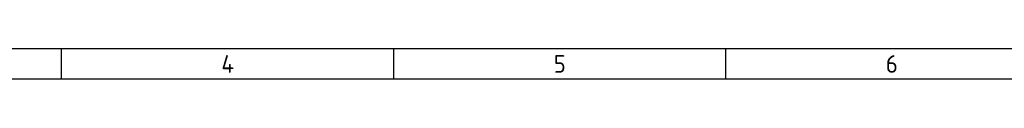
# Model space of a CAD drawing. Extents: x -11 to 412, y 11 to 308.
# Tile 5 of 10: x 105.04 to 203.82, y 284.56 to 287.59. Entities that reach past the tile are written whole.
import ezdxf

# ---------------------------------------------------------------- set-up
doc = ezdxf.new("R2010")
doc.units = 0
doc.layers.get('0').update_dxf_attribs({"linetype": 'CONTINUOUS'})
doc.layers.add('DEFAULT', color=7, linetype='CONTINUOUS')

msp = doc.modelspace()

# ---------------------------------------------------------------- linework, layer by layer
at = {"color": 7, "linetype": 'CONTINUOUS'}
for p, q in [((412.092, 287.5885), (6.2345, 287.5885)), ((109.2132, 287.5885), (109.2132, 284.5597)), ((142.5299, 287.5885), (142.5299, 284.5597)), ((175.8466, 287.5885), (175.8466, 284.5597))]:
    msp.add_line(p, q, dxfattribs=at)
at = {"layer": 'DEFAULT', "color": 7, "linetype": 'CONTINUOUS'}
msp.add_line((412.092, 284.5597), (6.2345, 284.5597), dxfattribs=at)

# ---------------------------------------------------------------- texts
at = {"char_height": 1.766793, "width": 1.987652, "attachment_point": 8}
for s, insert in [('{\\fSolid Edge ANSI|b0||i0||c0|p34;\\C7;\\H1.766793;\\W1.;4}', (125.9017, 285.1957)), ('{\\fSolid Edge ANSI|b0||i0||c0|p34;\\C7;\\H1.766793;\\W1.;5}', (159.2184, 285.1957)), ('{\\fSolid Edge ANSI|b0||i0||c0|p34;\\C7;\\H1.766793;\\W1.;6}', (192.535, 285.1957))]:
    msp.add_mtext(s, dxfattribs=dict(at, insert=insert))

doc.saveas('drawing.dxf')
